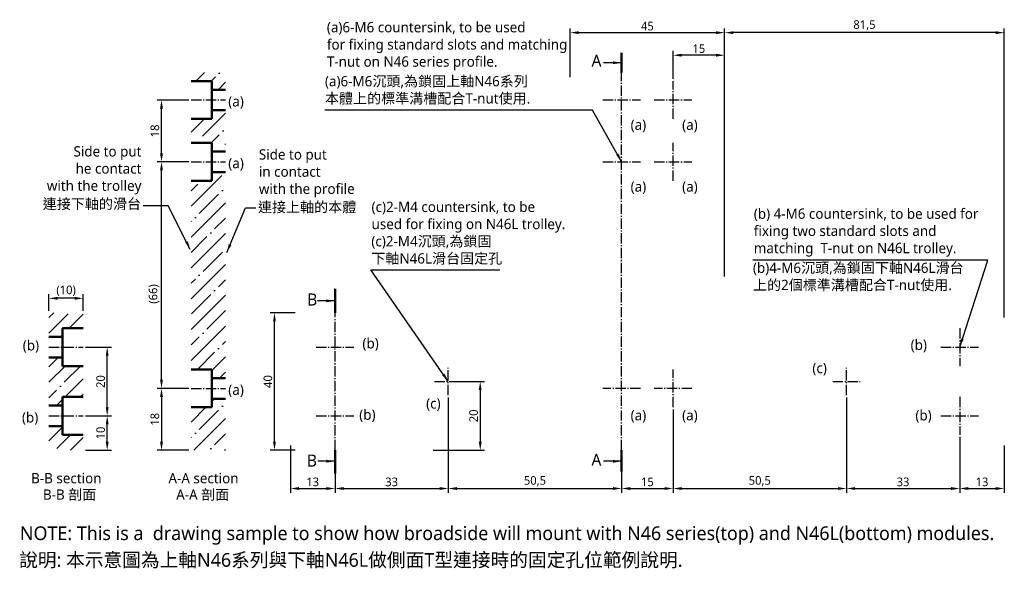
# Model space of a CAD drawing. Header units: millimetres. Extents: x 231 to 517, y 177 to 344.
import ezdxf

# ---------------------------------------------------------------- set-up
doc = ezdxf.new("R2010")
doc.units = ezdxf.units.MM
doc.linetypes.add('中心線3', pattern=[4.3, 3, -0.5, 0.3, -0.5])
doc.linetypes.add('中心線5', pattern=[7.2, 5, -1, 0.2, -1])
doc.layers.get('Defpoints').update_dxf_attribs({"color": 1})
doc.layers.add('中心線', color=5, linetype='中心線3')
doc.layers.add('標註線', color=3, linetype='Continuous')
doc.styles.get("Standard").update_dxf_attribs({"font": 'msjh.ttf'})
doc.dimstyles.new('ISO-25', dxfattribs={"dimtxt": 2.5, "dimasz": 2.5, "dimexe": 1.25, "dimexo": 0.625, "dimtad": 1, "dimdec": 8, "dimtxsty": 'Standard', "dimcen": 2.5, "dimadec": 0, "dimazin": 0, "dimtfac": 1, "dimtdec": 8, "dimtmove": 0, "dimatfit": 3, "dimfxl": 0, "dimarcsym": 0})
pattern_1 = [(45, (-103.0655, -130.852), (-4.49013, 4.49013), []), (45, (-98.5753, -130.852), (-4.49013, 4.49013), [7.9375, -1.5875, 0, -1.5875])]

# ---------------------------------------------------------------- blocks, each defined once
blk = doc.blocks.new('*D1')
at = {"layer": 'Defpoints', "color": 0}
for p in [(239.09, 262.68), (239.09, 258.44), (249.09, 258.44)]:
    blk.add_point(p, dxfattribs=at)
at = {"layer": '標註線', "color": 0, "lineweight": -2}
for p, q in [((239.09, 259.07), (239.09, 263.93)), ((249.09, 259.07), (249.09, 263.93)), ((246.59, 262.68), (241.59, 262.68))]:
    blk.add_line(p, q, dxfattribs=at)
at = {"layer": '標註線', "color": 0}
for points in [[(241.59, 263.09), (241.59, 262.26), (239.09, 262.68)], [(246.59, 263.09), (246.59, 262.26), (249.09, 262.68)]]:
    blk.add_solid(points, dxfattribs=at)
at = {"layer": '標註線', "color": 0, "insert": (244.09, 264.86), "char_height": 2.5, "attachment_point": 5}
blk.add_mtext('(10)', dxfattribs=at)
blk = doc.blocks.new('*D2')
at = {"layer": 'Defpoints', "color": 0}
for p in [(249.09, 228.44), (256.07, 228.44), (249.09, 218.44)]:
    blk.add_point(p, dxfattribs=at)
at = {"layer": '標註線', "color": 0, "lineweight": -2}
for p, q in [((249.71, 228.44), (257.32, 228.44)), ((256.07, 220.94), (256.07, 225.94)), ((249.71, 218.44), (257.32, 218.44))]:
    blk.add_line(p, q, dxfattribs=at)
at = {"layer": '標註線', "color": 0}
for points in [[(255.66, 225.94), (256.49, 225.94), (256.07, 228.44)], [(255.66, 220.94), (256.49, 220.94), (256.07, 218.44)]]:
    blk.add_solid(points, dxfattribs=at)
at = {"layer": '標註線', "color": 0, "insert": (254.15, 223.44), "char_height": 2.5, "attachment_point": 5, "rotation": 90}
blk.add_mtext('10', dxfattribs=at)
blk = doc.blocks.new('*D3')
at = {"layer": 'Defpoints', "color": 0}
for p in [(249.09, 248.44), (256.07, 248.44), (249.09, 228.44)]:
    blk.add_point(p, dxfattribs=at)
at = {"layer": '標註線', "color": 0, "lineweight": -2}
for p, q in [((249.71, 248.44), (257.32, 248.44)), ((256.07, 230.94), (256.07, 245.94)), ((249.71, 228.44), (257.32, 228.44))]:
    blk.add_line(p, q, dxfattribs=at)
at = {"layer": '標註線', "color": 0}
for points in [[(255.66, 245.94), (256.49, 245.94), (256.07, 248.44)], [(255.66, 230.94), (256.49, 230.94), (256.07, 228.44)]]:
    blk.add_solid(points, dxfattribs=at)
at = {"layer": '標註線', "color": 0, "insert": (254.16, 238.44), "char_height": 2.5, "attachment_point": 5, "rotation": 90}
blk.add_mtext('20', dxfattribs=at)
blk = doc.blocks.new('*D4')
at = {"layer": 'Defpoints', "color": 0}
for p in [(271.89, 320.44), (280.52, 320.44), (280.52, 302.44)]:
    blk.add_point(p, dxfattribs=at)
at = {"layer": '標註線', "color": 0, "lineweight": -2}
for p, q in [((279.89, 320.44), (270.64, 320.44)), ((271.89, 304.94), (271.89, 317.94)), ((279.89, 302.44), (270.64, 302.44))]:
    blk.add_line(p, q, dxfattribs=at)
at = {"layer": '標註線', "color": 0}
for points in [[(271.47, 317.94), (272.31, 317.94), (271.89, 320.44)], [(271.47, 304.94), (272.31, 304.94), (271.89, 302.44)]]:
    blk.add_solid(points, dxfattribs=at)
at = {"layer": '標註線', "color": 0, "insert": (269.97, 311.44), "char_height": 2.5, "attachment_point": 5, "rotation": 90}
blk.add_mtext('18', dxfattribs=at)
blk = doc.blocks.new('*D5')
at = {"layer": 'Defpoints', "color": 0}
for p in [(304.81, 258.44), (311.45, 258.44), (311.45, 218.44)]:
    blk.add_point(p, dxfattribs=at)
at = {"layer": '標註線', "color": 0, "lineweight": -2}
for p, q in [((310.82, 258.44), (303.56, 258.44)), ((304.81, 220.94), (304.81, 255.94)), ((310.82, 218.44), (303.56, 218.44))]:
    blk.add_line(p, q, dxfattribs=at)
at = {"layer": '標註線', "color": 0}
for points in [[(304.39, 255.94), (305.22, 255.94), (304.81, 258.44)], [(304.39, 220.94), (305.22, 220.94), (304.81, 218.44)]]:
    blk.add_solid(points, dxfattribs=at)
at = {"layer": '標註線', "color": 0, "insert": (302.89, 238.44), "char_height": 2.5, "attachment_point": 5, "rotation": 90}
blk.add_mtext('40', dxfattribs=at)
blk = doc.blocks.new('*D6')
at = {"layer": 'Defpoints', "color": 0}
for p in [(309.45, 220.44), (322.45, 218.44), (322.45, 207.28)]:
    blk.add_point(p, dxfattribs=at)
at = {"layer": '標註線', "color": 0, "lineweight": -2}
for p, q in [((309.45, 219.82), (309.45, 206.03)), ((322.45, 217.82), (322.45, 206.03)), ((311.95, 207.28), (319.95, 207.28))]:
    blk.add_line(p, q, dxfattribs=at)
at = {"layer": '標註線', "color": 0}
for points in [[(311.95, 207.7), (311.95, 206.86), (309.45, 207.28)], [(319.95, 207.7), (319.95, 206.86), (322.45, 207.28)]]:
    blk.add_solid(points, dxfattribs=at)
at = {"layer": '標註線', "color": 0, "insert": (315.95, 209.2), "char_height": 2.5, "attachment_point": 5}
blk.add_mtext('13', dxfattribs=at)
blk = doc.blocks.new('*D7')
at = {"layer": 'Defpoints', "color": 0}
for p in [(435.95, 340.06), (435.95, 268.44), (517.45, 256.44)]:
    blk.add_point(p, dxfattribs=at)
at = {"layer": '標註線', "color": 0, "lineweight": -2}
for p, q in [((435.95, 269.07), (435.95, 341.31)), ((514.95, 340.06), (438.45, 340.06)), ((517.45, 257.07), (517.45, 341.31))]:
    blk.add_line(p, q, dxfattribs=at)
at = {"layer": '標註線', "color": 0}
for points in [[(438.45, 340.47), (438.45, 339.64), (435.95, 340.06)], [(514.95, 340.47), (514.95, 339.64), (517.45, 340.06)]]:
    blk.add_solid(points, dxfattribs=at)
at = {"layer": '標註線', "color": 0, "insert": (476.7, 342.19), "char_height": 2.5, "attachment_point": 5}
blk.add_mtext('81,5', dxfattribs=at)
blk = doc.blocks.new('*D8')
at = {"layer": 'Defpoints', "color": 0}
for p in [(504.45, 222.94), (517.45, 220.44), (517.45, 207.28)]:
    blk.add_point(p, dxfattribs=at)
at = {"layer": '標註線', "color": 0, "lineweight": -2}
for p, q in [((504.45, 222.32), (504.45, 206.03)), ((517.45, 219.82), (517.45, 206.03)), ((506.95, 207.28), (514.95, 207.28))]:
    blk.add_line(p, q, dxfattribs=at)
at = {"layer": '標註線', "color": 0}
for points in [[(506.95, 207.7), (506.95, 206.86), (504.45, 207.28)], [(514.95, 207.7), (514.95, 206.86), (517.45, 207.28)]]:
    blk.add_solid(points, dxfattribs=at)
at = {"layer": '標註線', "color": 0, "insert": (510.95, 209.2), "char_height": 2.5, "attachment_point": 5}
blk.add_mtext('13', dxfattribs=at)
blk = doc.blocks.new('*D9')
at = {"layer": 'Defpoints', "color": 0}
for p in [(271.89, 302.44), (279.89, 302.44), (280.52, 236.44)]:
    blk.add_point(p, dxfattribs=at)
at = {"layer": '標註線', "color": 0, "lineweight": -2}
for p, q in [((279.27, 302.44), (270.64, 302.44)), ((271.89, 238.94), (271.89, 299.94)), ((279.89, 236.44), (270.64, 236.44))]:
    blk.add_line(p, q, dxfattribs=at)
at = {"layer": '標註線', "color": 0}
for points in [[(271.47, 299.94), (272.31, 299.94), (271.89, 302.44)], [(271.47, 238.94), (272.31, 238.94), (271.89, 236.44)]]:
    blk.add_solid(points, dxfattribs=at)
at = {"layer": '標註線', "color": 0, "insert": (269.71, 263.94), "char_height": 2.5, "attachment_point": 5, "rotation": 90}
blk.add_mtext('(66)', dxfattribs=at)
blk = doc.blocks.new('*D10')
at = {"layer": 'Defpoints', "color": 0}
for p in [(280.52, 236.44), (271.89, 218.44), (280.52, 218.44)]:
    blk.add_point(p, dxfattribs=at)
at = {"layer": '標註線', "color": 0, "lineweight": -2}
for p, q in [((279.89, 236.44), (270.64, 236.44)), ((271.89, 233.94), (271.89, 220.94)), ((279.89, 218.44), (270.64, 218.44))]:
    blk.add_line(p, q, dxfattribs=at)
at = {"layer": '標註線', "color": 0}
for points in [[(271.47, 233.94), (272.31, 233.94), (271.89, 236.44)], [(271.47, 220.94), (272.31, 220.94), (271.89, 218.44)]]:
    blk.add_solid(points, dxfattribs=at)
at = {"layer": '標註線', "color": 0, "insert": (269.97, 227.44), "char_height": 2.5, "attachment_point": 5, "rotation": 90}
blk.add_mtext('18', dxfattribs=at)
blk = doc.blocks.new('*D12')
at = {"layer": 'Defpoints', "color": 0}
for p in [(420.95, 333.48), (420.95, 325.94), (435.95, 326.44)]:
    blk.add_point(p, dxfattribs=at)
at = {"layer": '標註線', "color": 0, "lineweight": -2}
for p, q in [((420.95, 326.57), (420.95, 334.73)), ((433.45, 333.48), (423.45, 333.48)), ((435.95, 327.07), (435.95, 334.73))]:
    blk.add_line(p, q, dxfattribs=at)
at = {"layer": '標註線', "color": 0}
for points in [[(423.45, 333.9), (423.45, 333.06), (420.95, 333.48)], [(433.45, 333.9), (433.45, 333.06), (435.95, 333.48)]]:
    blk.add_solid(points, dxfattribs=at)
at = {"layer": '標註線', "color": 0, "insert": (428.45, 335.4), "char_height": 2.5, "attachment_point": 5}
blk.add_mtext('15', dxfattribs=at)
blk = doc.blocks.new('*D13')
at = {"layer": 'Defpoints', "color": 0}
for p in [(420.95, 230.94), (405.95, 218.44), (420.95, 207.28)]:
    blk.add_point(p, dxfattribs=at)
at = {"layer": '標註線', "color": 0, "lineweight": -2}
for p, q in [((420.95, 230.32), (420.95, 206.03)), ((405.95, 217.82), (405.95, 206.03)), ((408.45, 207.28), (418.45, 207.28))]:
    blk.add_line(p, q, dxfattribs=at)
at = {"layer": '標註線', "color": 0}
for points in [[(408.45, 207.7), (408.45, 206.86), (405.95, 207.28)], [(418.45, 207.7), (418.45, 206.86), (420.95, 207.28)]]:
    blk.add_solid(points, dxfattribs=at)
at = {"layer": '標註線', "color": 0, "insert": (413.45, 209.2), "char_height": 2.5, "attachment_point": 5}
blk.add_mtext('15', dxfattribs=at)
blk = doc.blocks.new('*D14')
at = {"layer": 'Defpoints', "color": 0}
for p in [(355.45, 234.44), (322.45, 218.44), (355.45, 207.28)]:
    blk.add_point(p, dxfattribs=at)
at = {"layer": '標註線', "color": 0, "lineweight": -2}
for p, q in [((355.45, 233.82), (355.45, 206.03)), ((322.45, 217.82), (322.45, 206.03)), ((324.95, 207.28), (352.95, 207.28))]:
    blk.add_line(p, q, dxfattribs=at)
at = {"layer": '標註線', "color": 0}
for points in [[(324.95, 207.7), (324.95, 206.86), (322.45, 207.28)], [(352.95, 207.7), (352.95, 206.86), (355.45, 207.28)]]:
    blk.add_solid(points, dxfattribs=at)
at = {"layer": '標註線', "color": 0, "insert": (338.95, 209.2), "char_height": 2.5, "attachment_point": 5}
blk.add_mtext('33', dxfattribs=at)
blk = doc.blocks.new('*D15')
at = {"layer": 'Defpoints', "color": 0}
for p in [(355.45, 234.44), (405.95, 218.44), (405.95, 207.28)]:
    blk.add_point(p, dxfattribs=at)
at = {"layer": '標註線', "color": 0, "lineweight": -2}
for p, q in [((355.45, 233.82), (355.45, 206.03)), ((405.95, 217.82), (405.95, 206.03)), ((357.95, 207.28), (403.45, 207.28))]:
    blk.add_line(p, q, dxfattribs=at)
at = {"layer": '標註線', "color": 0}
for points in [[(357.95, 207.7), (357.95, 206.86), (355.45, 207.28)], [(403.45, 207.7), (403.45, 206.86), (405.95, 207.28)]]:
    blk.add_solid(points, dxfattribs=at)
at = {"layer": '標註線', "color": 0, "insert": (380.7, 209.41), "char_height": 2.5, "attachment_point": 5}
blk.add_mtext('50,5', dxfattribs=at)
blk = doc.blocks.new('*D16')
at = {"layer": 'Defpoints', "color": 0}
for p in [(471.45, 234.44), (420.95, 218.44), (471.45, 207.28)]:
    blk.add_point(p, dxfattribs=at)
at = {"layer": '標註線', "color": 0, "lineweight": -2}
for p, q in [((471.45, 233.82), (471.45, 206.03)), ((420.95, 217.82), (420.95, 206.03)), ((423.45, 207.28), (468.95, 207.28))]:
    blk.add_line(p, q, dxfattribs=at)
at = {"layer": '標註線', "color": 0}
for points in [[(423.45, 207.7), (423.45, 206.86), (420.95, 207.28)], [(468.95, 207.7), (468.95, 206.86), (471.45, 207.28)]]:
    blk.add_solid(points, dxfattribs=at)
at = {"layer": '標註線', "color": 0, "insert": (446.2, 209.41), "char_height": 2.5, "attachment_point": 5}
blk.add_mtext('50,5', dxfattribs=at)
blk = doc.blocks.new('*D17')
at = {"layer": 'Defpoints', "color": 0}
for p in [(471.45, 234.44), (504.45, 222.94), (504.45, 207.28)]:
    blk.add_point(p, dxfattribs=at)
at = {"layer": '標註線', "color": 0, "lineweight": -2}
for p, q in [((471.45, 233.82), (471.45, 206.03)), ((504.45, 222.32), (504.45, 206.03)), ((473.95, 207.28), (501.95, 207.28))]:
    blk.add_line(p, q, dxfattribs=at)
at = {"layer": '標註線', "color": 0}
for points in [[(473.95, 207.7), (473.95, 206.86), (471.45, 207.28)], [(501.95, 207.7), (501.95, 206.86), (504.45, 207.28)]]:
    blk.add_solid(points, dxfattribs=at)
at = {"layer": '標註線', "color": 0, "insert": (487.95, 209.2), "char_height": 2.5, "attachment_point": 5}
blk.add_mtext('33', dxfattribs=at)
blk = doc.blocks.new('*D18')
at = {"layer": 'Defpoints', "color": 0}
for p in [(435.95, 340.06), (390.95, 326.44), (435.95, 326.44)]:
    blk.add_point(p, dxfattribs=at)
at = {"layer": '標註線', "color": 0, "lineweight": -2}
for p, q in [((390.95, 327.07), (390.95, 341.31)), ((393.45, 340.06), (433.45, 340.06)), ((435.95, 327.07), (435.95, 341.31))]:
    blk.add_line(p, q, dxfattribs=at)
at = {"layer": '標註線', "color": 0}
for points in [[(393.45, 340.47), (393.45, 339.64), (390.95, 340.06)], [(433.45, 340.47), (433.45, 339.64), (435.95, 340.06)]]:
    blk.add_solid(points, dxfattribs=at)
at = {"layer": '標註線', "color": 0, "insert": (413.45, 341.95), "char_height": 2.5, "attachment_point": 5}
blk.add_mtext('45', dxfattribs=at)
blk = doc.blocks.new('*D19')
at = {"layer": 'Defpoints', "color": 0}
for p in [(355.45, 238.44), (350.45, 218.44), (364.75, 218.44)]:
    blk.add_point(p, dxfattribs=at)
at = {"layer": '標註線', "color": 0, "lineweight": -2}
for p, q in [((356.07, 238.44), (366, 238.44)), ((364.75, 235.94), (364.75, 220.94)), ((351.07, 218.44), (366, 218.44))]:
    blk.add_line(p, q, dxfattribs=at)
at = {"layer": '標註線', "color": 0}
for points in [[(364.33, 235.94), (365.17, 235.94), (364.75, 238.44)], [(364.33, 220.94), (365.17, 220.94), (364.75, 218.44)]]:
    blk.add_solid(points, dxfattribs=at)
at = {"layer": '標註線', "color": 0, "insert": (362.83, 228.44), "char_height": 2.5, "attachment_point": 5, "rotation": 90}
blk.add_mtext('20', dxfattribs=at)

msp = doc.modelspace()

# ---------------------------------------------------------------- hatches: boundary and pattern name
h = msp.add_hatch()
h.set_pattern_fill('ANSI35', color=256, style=0)
h.set_pattern_definition(pattern_1)
h.paths.add_polyline_path([(286.51916444, 323.44400542), (290.51916444, 323.44400542), (290.51916444, 328.44400542), (280.51916444, 328.44400542), (280.51916444, 325.94400542), (286.51916444, 325.94400542)])
h = msp.add_hatch()
h.set_pattern_fill('ANSI35', color=256, style=0)
h.set_pattern_definition(pattern_1)
h.paths.add_polyline_path([(290.51916444, 317.44400542), (286.51916444, 317.44400542), (286.51916444, 314.94400542), (280.51916444, 314.94400542), (280.51916444, 309.94400542), (286.51916444, 309.94400542), (286.51916444, 307.44400542), (290.51916444, 307.44400542)])
h = msp.add_hatch()
h.set_pattern_fill('ANSI35', color=256, style=0)
h.paths.add_polyline_path([(239.08989502, 251.44400542), (243.08989502, 251.44400542), (243.08989502, 253.94400542), (249.08989502, 253.94400542), (249.08989502, 258.44400542), (239.08989502, 258.44400542)])
h.paths.add_polyline_path([(243.08989502, 222.94400542), (243.08989502, 225.44400542), (239.08989502, 225.44400542), (239.08989502, 218.44400542), (249.08989502, 218.44400542), (249.08989502, 222.94400542)])
h.paths.add_polyline_path([(290.51916444, 218.44400542), (290.51916444, 233.44400542), (286.51916444, 233.44400542), (286.51916444, 230.94400542), (280.51916444, 230.94400542), (280.51916444, 218.44400542)])
h.paths.add_polyline_path([(290.51916444, 298.44400542), (286.51916444, 298.44400542), (286.51916444, 295.94400542), (280.51916444, 295.94400542), (280.51916444, 241.94400542), (286.51916444, 241.94400542), (286.51916444, 239.44400542), (290.51916444, 239.44400542)])
h = msp.add_hatch()
h.set_pattern_fill('ANSI35', color=256, style=0)
h.set_pattern_definition([(45, (-96.569, -133.352), (-4.49013, 4.49013), []), (45, (-92.079, -133.352), (-4.49013, 4.49013), [7.9375, -1.5875, 0, -1.5875])])
h.paths.add_polyline_path([(249.08989502, 233.94400542), (249.08989502, 242.94400542), (243.08989502, 242.94400542), (243.08989502, 245.44400542), (239.08989502, 245.44400542), (239.08989502, 231.44400542), (243.08989502, 231.44400542), (243.08989502, 233.94400542)])

# ---------------------------------------------------------------- linework, layer by layer
at = {"lineweight": 50}
for p, q in [((280.51916444, 325.94400542), (286.51916444, 325.94400542)), ((286.51916444, 314.94400542), (286.51916444, 325.94400542)), ((286.51916444, 323.44400542), (290.51916444, 323.44400542)), ((286.51916444, 317.44400542), (290.51916444, 317.44400542)), ((280.51916444, 314.94400542), (286.51916444, 314.94400542)), ((280.51916444, 307.94400542), (286.51916444, 307.94400542)), ((286.51916444, 296.94400542), (286.51916444, 307.94400542)), ((286.51916444, 305.44400542), (290.51916444, 305.44400542)), ((286.51916444, 299.44400542), (290.51916444, 299.44400542)), ((280.51916444, 296.94400542), (286.51916444, 296.94400542)), ((243.08989502, 253.94400542), (243.08989502, 242.94400542)), ((243.08989502, 253.94400542), (249.08989502, 253.94400542)), ((239.08989502, 251.44400542), (243.08989502, 251.44400542)), ((239.08989502, 245.44400542), (243.08989502, 245.44400542)), ((243.08989502, 242.94400542), (249.08989502, 242.94400542)), ((280.51916444, 241.94400542), (286.51916444, 241.94400542)), ((286.51916444, 230.94400542), (286.51916444, 241.94400542)), ((286.51916444, 239.44400542), (290.51916444, 239.44400542)), ((243.08989502, 233.94400542), (243.08989502, 222.94400542)), ((243.08989502, 233.94400542), (249.08989502, 233.94400542)), ((286.51916444, 233.44400542), (290.51916444, 233.44400542)), ((239.08989502, 231.44400542), (243.08989502, 231.44400542)), ((280.51916444, 230.94400542), (286.51916444, 230.94400542)), ((239.08989502, 225.44400542), (243.08989502, 225.44400542)), ((243.08989502, 222.94400542), (249.08989502, 222.94400542))]:
    msp.add_line(p, q, dxfattribs=at)
at = {"layer": '中心線'}
for p, q in [((405.94803074, 218.44400542), (405.94803074, 328.44400542)), ((420.94803074, 314.94400542), (420.94803074, 325.94400542)), ((280.51916444, 320.44400542), (290.51916444, 320.44400542)), ((400.44803074, 320.44400542), (411.44803074, 320.44400542)), ((415.44803074, 320.44400542), (426.44803074, 320.44400542)), ((420.94803074, 296.94400542), (420.94803074, 307.94400542)), ((280.51916444, 302.44400542), (290.51916444, 302.44400542)), ((400.44803074, 302.44400542), (411.44803074, 302.44400542)), ((415.44803074, 302.44400542), (426.44803074, 302.44400542)), ((322.44803074, 218.44400542), (322.44803074, 258.44400542)), ((504.44803074, 253.94400542), (504.44803074, 242.94400542)), ((239.08989502, 248.44400542), (249.08989502, 248.44400542)), ((316.94426383, 248.44400542), (327.94426383, 248.44400542)), ((498.94803074, 248.44400542), (509.94803074, 248.44400542)), ((355.44803074, 234.44400542), (355.44803074, 242.44400542)), ((420.94803074, 230.94400542), (420.94803074, 241.94400542)), ((471.44803074, 234.44400542), (471.44803074, 242.44400542)), ((351.44803074, 238.44400542), (359.44803074, 238.44400542)), ((467.44803074, 238.44400542), (475.44803074, 238.44400542)), ((280.51916444, 236.44400542), (290.51916444, 236.44400542)), ((411.44803074, 236.44400542), (400.44803074, 236.44400542)), ((426.44803074, 236.44400542), (415.44803074, 236.44400542)), ((504.44803074, 233.94400542), (504.44803074, 222.94400542)), ((239.08989502, 228.44400542), (249.08989502, 228.44400542)), ((316.94426383, 228.44400542), (327.94426383, 228.44400542)), ((498.94803074, 228.44400542), (509.94803074, 228.44400542))]:
    msp.add_line(p, q, dxfattribs=at)
at = {"layer": '標註線', "lineweight": 50}
for p, q in [((405.94803074, 328.44400542), (405.94803074, 334.19405563)), ((322.44803074, 258.44400542), (322.44803074, 265.48306046)), ((322.44803074, 218.44400542), (322.44803074, 211.67575506)), ((405.94803074, 218.44400542), (405.94803074, 212.26998845))]:
    msp.add_line(p, q, dxfattribs=at)

# ---------------------------------------------------------------- texts
for s, insert, char_height, attachment_point in [('(a)6-M6 countersink, to be used\\Pfor fixing standard slots and matching \\PT-nut on N46 series profile.', (320.07058237, 343.13940417), 3, 1), ('Side to put \\Phe contact\\P with the trolley', (266.05001763, 292.97869671), 3, 9), ('Side to put\\Pin contact\\Pwith the profile', (300.25864633, 306.08742573), 3, 1), ('(c)2-M4 countersink, to be\\Pused for fixing on N46L trolley.', (333.08885615, 290.82226636), 3, 1), ('(b) 4-M6 countersink, to be used for\\Pfixing two standard slots and \\Pmatching  T-nut on N46L trolley.', (444.46602859, 288.83070359), 3, 1), ('{\\H1.1429x;NOTE: This is a  drawing sample to show how broadside will mount with N46 series(top) and N46L(bottom) modules.\\P}   ', (230.63688972, 196.263408), 3.5, 1)]:
    msp.add_mtext(s, dxfattribs=dict(insert=insert, char_height=char_height, attachment_point=attachment_point))
at = {"linetype": '中心線5', "lineweight": 50, "char_height": 3, "attachment_point": 1}
for s, insert, width in [('B-B section', (233.90901504, 211.78741529), 7.105427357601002e-15), ('A-A section', (273.91912696, 211.78741529), 2.842170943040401e-14)]:
    msp.add_mtext(s, dxfattribs=dict(at, insert=insert, width=width))
at = {"layer": '標註線', "linetype": '中心線5', "lineweight": 50, "char_height": 3.5, "attachment_point": 1}
for s, insert in [('A', (397.17115912, 333.63354605)), ('B', (314.33426134, 264.0862979)), ('B', (314.22505472, 217.178611)), ('A', (397.15071002, 217.39927789))]:
    msp.add_mtext(s, dxfattribs=dict(at, insert=insert))
at = {"layer": '標註線', "char_height": 3}
for s, insert, attachment_point in [('(a)6-M6沉頭,為鎖固上軸N46系列\\P本體上的標準溝槽配合T-nut使用.', (319.51111165, 327.41566864), 1), ('(a)', (291.34124756, 321.55293745), 1), ('(a)', (408.57501638, 314.72991013), 1), ('(a)', (423.57878328, 314.72991013), 1), ('(a)', (291.34124756, 303.55293745), 1), ('(a)', (408.57501638, 296.72991013), 1), ('(a)', (423.57878328, 296.72991013), 1), ('連接下軸的滑台', (265.9368186, 288.34269468), 9), ('連接上軸的本體', (299.99004933, 290.74440764), 1), ('(c)2-M4沉頭,為鎖固\\P下軸N46L滑台固定孔', (333.03079367, 280.80770598), 1), ('(b)4-M6沉頭,為鎖固下軸N46L滑台\\P上的2個標準溝槽配合T-nut使用.', (444.21145577, 273.07456555), 1), ('(b)', (231.46596508, 250.48121432), 1), ('(b)', (330.43696581, 251.07480796), 1), ('(b)', (490.16016171, 250.62841963), 1), ('(c)', (461.53009797, 243.87790537), 1), ('(a)', (291.34124756, 237.55293745), 1), ('(c)', (348.98538818, 233.55917231), 1), ('(b)', (231.2352887, 229.49864058), 1), ('(b)', (329.50667752, 230.29280172), 1), ('(a)', (408.57501638, 230.12708914), 1), ('(a)', (423.57878328, 230.12708914), 1), ('(b)', (491.54422062, 230.10700139), 1)]:
    msp.add_mtext(s, dxfattribs=dict(at, insert=insert, attachment_point=attachment_point))
at = {"layer": '標註線', "linetype": '中心線5', "lineweight": 50, "char_height": 3, "width": 2.486899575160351e-14, "attachment_point": 1}
for s, insert in [('B-B 剖面', (237.35070479, 207.01496017)), ('A-A 剖面', (276.17255384, 207.01496017))]:
    msp.add_mtext(s, dxfattribs=dict(at, insert=insert))
at = {"layer": '標註線', "insert": (230.40366259, 188.48490016), "char_height": 4, "width": 5.684341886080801e-14, "attachment_point": 1}
msp.add_mtext('說明: 本示意圖為上軸N46系列與下軸N46L做側面T型連接時的固定孔位範例說明.', dxfattribs=at)

# ---------------------------------------------------------------- dimensions: what is measured, and where the dimension line sits
at = {"layer": '標註線'}
for base, p1, p2, picture, middle in [((435.9480307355, 340.0567094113), (390.9480307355, 326.4440054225), (435.9480307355, 326.4440054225), '*D18', (413.4480307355, 341.9526906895)), ((435.9480307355, 340.0567094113), (517.4480307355, 256.4440054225), (435.9480307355, 268.4440054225), '*D7', (476.6980307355, 342.1907475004)), ((420.9480307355, 333.480438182), (435.9480307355, 326.4440054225), (420.9480307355, 325.9440054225), '*D12', (428.4480307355, 335.4046634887)), ((355.4480307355, 207.2790404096), (322.4480307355, 218.4440054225), (355.4480307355, 234.4440054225), '*D14', (338.9480307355, 209.1960029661)), ((405.9480307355, 207.2790404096), (355.4480307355, 234.4440054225), (405.9480307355, 218.4440054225), '*D15', (380.6980307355, 209.4058157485)), ((471.4480307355, 207.2790404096), (420.9480307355, 218.4440054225), (471.4480307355, 234.4440054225), '*D16', (446.1980307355, 209.4058157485)), ((504.4480307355, 207.2790404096), (471.4480307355, 234.4440054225), (504.4480307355, 222.9440054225), '*D17', (487.9480307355, 209.1960029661)), ((420.9480307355, 207.2790404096), (405.9480307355, 218.4440054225), (420.9480307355, 230.9440054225), '*D13', (413.4480307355, 209.2032657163)), ((517.4480307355, 207.2790404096), (504.4480307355, 222.9440054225), (517.4480307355, 220.4440054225), '*D8', (510.9480307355, 209.2032657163)), ((322.4480307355, 207.2790404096), (309.4480307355, 220.4440054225), (322.4480307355, 218.4440054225), '*D6', (315.9480307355, 209.2032657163))]:
    dim = msp.add_linear_dim(base=base, p1=p1, p2=p2, dimstyle='ISO-25', dxfattribs=at)
    dim.commit()
    dim.dimension.update_dxf_attribs({"geometry": picture, "text_midpoint": middle})
for base, p1, p2, picture, middle in [((271.890202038, 320.4440054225), (280.5191644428, 302.4440054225), (280.5191644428, 320.4440054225), '*D4', (269.9659767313, 311.4440054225)), ((304.8050386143, 258.4440054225), (311.4480307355, 218.4440054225), (311.4480307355, 258.4440054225), '*D5', (302.8880760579, 238.4440054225)), ((256.0725641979, 248.4440054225), (249.0898950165, 228.4440054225), (249.0898950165, 248.4440054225), '*D3', (254.1556016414, 238.4440054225)), ((364.7486874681, 218.4440054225), (355.4480307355, 238.4440054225), (350.4480307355, 218.4440054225), '*D19', (362.8317249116, 228.4440054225)), ((271.890202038, 218.4440054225), (280.5191644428, 236.4440054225), (280.5191644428, 218.4440054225), '*D10', (269.9659767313, 227.4440054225)), ((256.0725641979, 228.4440054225), (249.0898950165, 218.4440054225), (249.0898950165, 228.4440054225), '*D2', (254.1483388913, 223.4440054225))]:
    dim = msp.add_linear_dim(base=base, p1=p1, p2=p2, angle=90, dimstyle='ISO-25', dxfattribs=at)
    dim.commit()
    dim.dimension.update_dxf_attribs({"geometry": picture, "text_midpoint": middle})
dim = msp.add_linear_dim(base=(271.89020204, 302.44400542), p1=(280.51916444, 236.44400542), p2=(279.89416444, 302.44400542), angle=90, text='(66)', dimstyle='ISO-25', dxfattribs=at)
dim.commit()
dim.dimension.update_dxf_attribs({"geometry": '*D9', "text_midpoint": (271.89020204, 263.94400542), "dimtype": 160})
dim = msp.add_linear_dim(base=(239.08989502, 262.67531503), p1=(249.08989502, 258.44400542), p2=(239.08989502, 258.44400542), angle=180, text='(10)', dimstyle='ISO-25', dxfattribs=at)
dim.commit()
dim.dimension.update_dxf_attribs({"geometry": '*D1', "text_midpoint": (244.08989502, 264.86261329)})

# ---------------------------------------------------------------- leaders
for points in [[(405.94803074, 331.28557695), (400.7037608, 331.28557695)], [(405.94803074, 302.44400542), (397.45901601, 317.50056433), (319.4787107, 317.50056433)], [(504.44803074, 248.44400542), (512.61922643, 273.8248576), (444.20240772, 273.8248576)], [(355.44803074, 238.44400542), (332.88240147, 270.93568471), (370.42294257, 270.93568471)], [(322.44803074, 261.94104879), (317.36559949, 261.94104879)], [(322.44803074, 215.23507374), (317.39367298, 215.23507374)], [(405.94803074, 215.20604855), (400.68716144, 215.20604855)]]:
    msp.add_leader(points, dimstyle='ISO-25', override={"dimgap": 0.625, "dimtad": 0}, dxfattribs=at)
at = {"layer": '標註線', "annotation_type": 0, "has_hookline": 1}
for points, hookline_direction, text_width in [([(280.2892009, 276.90471438), (273.84242769, 289.59269468), (266.5618186, 289.59269468)], 1, 27.29244674), ([(290.9142009, 275.9938938), (296.33342429, 288.99440764), (299.36504933, 288.99440764)], 0, 27.26533247)]:
    msp.add_leader(points, dimstyle='ISO-25', override={"dimgap": 0.625, "dimtad": 0}, dxfattribs=dict(at, hookline_direction=hookline_direction, text_width=text_width))

doc.saveas('drawing.dxf')
